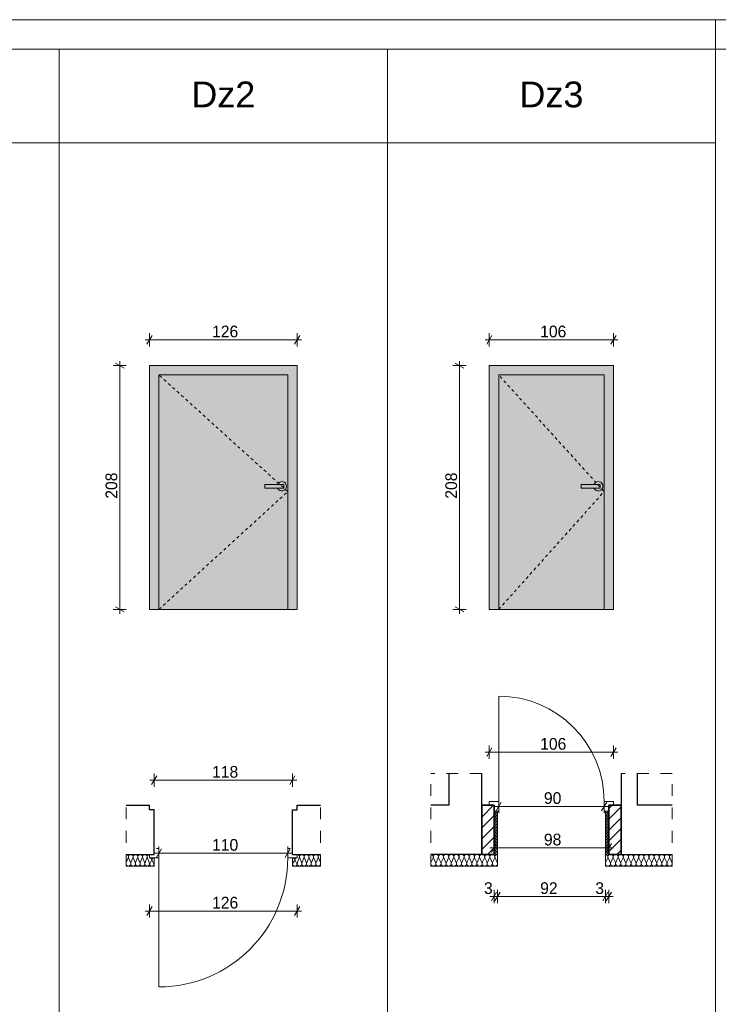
# Model space of a CAD drawing. Extents: x -35111 to 36054, y 5521 to 20371.
# Tile 5 of 6: x 21116 to 27078, y 11972 to 20371. Entities that reach past the tile are written whole.
import ezdxf

# ---------------------------------------------------------------- set-up
doc = ezdxf.new("R2010")
doc.units = 0
doc.header["$MEASUREMENT"] = 0
doc.linetypes.add('Hidden Line', pattern=[50, 25, -25])
doc.linetypes.add('Przerywana', pattern=[200, 100, -100])
for name, color, linetype, lineweight in [('Arch drzwi_Nr_Pióra__10', 134, 'Continuous', 18), ('Arch drzwi_Nr_Pióra__21', 7, 'Continuous', 13), ('Arch drzwi_Nr_Pióra__5', 7, 'Continuous', 13), ('Arch opisy okien_Nr_Pióra__1', 7, 'Continuous', 25), ('Arch opisy_Nr_Pióra__21', 7, 'Continuous', 13), ('ARCH TABELA_Nr_Pióra__21', 7, 'Continuous', 13), ('Arch wymiary_Nr_Pióra__5', 7, 'Continuous', 13), ('Arch zmurowania_Nr_Pióra__21', 7, 'Continuous', 13), ('Arch zmurowania_Nr_Pióra__27', 7, 'Continuous', 35), ('INWENT.ŚCIANY_Nr_Pióra__1', 7, 'Continuous', 25), ('INWENT.ŚCIANY_Nr_Pióra__21', 7, 'Continuous', 13)]:
    doc.layers.add(name, color=color, linetype=linetype, lineweight=lineweight)
for name, color, linetype in [('Arch ocieplenie', 7, 'Continuous'), ('Arch wymiary', 7, 'Continuous'), ('Arch zmurowania', 7, 'Continuous')]:
    doc.layers.add(name, color=color, linetype=linetype)
for name, color, linetype, lineweight, true_color in [('Arch ocieplenie_Nr_Pióra__9', 7, 'Continuous', 13, 0x3dad99), ('Arch wykończenie_Nr_Pióra__3', 7, 'Continuous', 18, 0xff6600), ('arch wypelnienia_Nr_Pióra__2', 7, 'Continuous', 13, 0x7f7f7f)]:
    doc.layers.add(name, color=color, linetype=linetype, lineweight=lineweight, true_color=true_color)
doc.styles.add('GENERATED_STYLE_1', font='txt')
doc.styles.add('GENERATED_STYLE_2', font='arial.ttf')
doc.dimstyles.new('GENERATED_STYLE__1', dxfattribs={"dimtxt": 100, "dimasz": 57, "dimexe": 0.18, "dimexo": 0, "dimgap": 0.09, "dimtad": 1, "dimtih": 1, "dimtoh": 1, "dimdec": 0, "dimlfac": 0.1, "dimzin": 0, "dimdsep": 46, "dimtxsty": 'GENERATED_STYLE_1', "dimblk": 'ARROWHEAD_2', "dimblk1": 'ARROWHEAD_2', "dimblk2": 'ARROWHEAD_2', "dimcen": 0.09, "dimclrd": 7, "dimclre": 7, "dimclrt": 7, "dimadec": 0, "dimazin": 0, "dimtfac": 1, "dimtdec": 4, "dimtmove": 0, "dimatfit": 3, "dimfxl": 0, "dimtolj": 1, "dimtzin": 0, "dimarcsym": 0})
doc.dimstyles.new('GENERATED_STYLE__2', dxfattribs={"dimtxt": 100, "dimasz": 57, "dimexe": 0.18, "dimexo": 0, "dimgap": 0.09, "dimtad": 1, "dimdec": 0, "dimlfac": 0.1, "dimzin": 0, "dimdsep": 46, "dimtxsty": 'GENERATED_STYLE_1', "dimblk": 'ARROWHEAD_2', "dimblk1": 'ARROWHEAD_2', "dimblk2": 'ARROWHEAD_2', "dimcen": 0.09, "dimclrd": 7, "dimclre": 7, "dimclrt": 7, "dimadec": 0, "dimazin": 0, "dimtfac": 1, "dimtdec": 4, "dimtmove": 0, "dimatfit": 3, "dimfxl": 0, "dimtolj": 1, "dimtzin": 0, "dimarcsym": 0})
pattern_1 = [(45, (0, 0), (-45.96194, 45.96194), [])]

# ---------------------------------------------------------------- blocks, each defined once
blk = doc.blocks.new('Izolacja cieplna 14_4', base_point=(26114.1, 13250.6))
at = {"layer": 'Arch ocieplenie_Nr_Pióra__9', "linetype": 'Continuous'}
for p, q in [((26115.9, 13180.4), (26134.2, 13220.8)), ((26137.9, 13220.8), (26156.1, 13180.4)), ((26159.8, 13180.4), (26178, 13220.8)), ((26181.7, 13220.8), (26199.9, 13180.4)), ((26203.6, 13180.4), (26221.9, 13220.8)), ((26225.6, 13220.8), (26243.8, 13180.4)), ((26247.5, 13180.4), (26265.7, 13220.8)), ((26269.4, 13220.8), (26287.6, 13180.4)), ((26291.3, 13180.4), (26309.6, 13220.8)), ((26313.2, 13220.8), (26331.5, 13180.4)), ((26335.2, 13180.4), (26353.4, 13220.8)), ((26357.1, 13220.8), (26375.3, 13180.4)), ((26379, 13180.4), (26397.3, 13220.8)), ((26400.9, 13220.8), (26419.2, 13180.4)), ((26422.9, 13180.4), (26441.1, 13220.8)), ((26444.8, 13220.8), (26463, 13180.4)), ((26466.7, 13180.4), (26484.9, 13220.8)), ((26488.6, 13220.8), (26506.9, 13180.4)), ((26510.6, 13180.4), (26528.8, 13220.8)), ((26532.5, 13220.8), (26550.7, 13180.4)), ((26554.4, 13180.4), (26572.6, 13220.8)), ((26576.3, 13220.8), (26594.6, 13180.4)), ((26598.2, 13180.4), (26616.5, 13220.8)), ((26620.2, 13220.8), (26638.4, 13180.4)), ((26642.1, 13180.4), (26660.3, 13220.8)), ((26664, 13220.8), (26682.3, 13180.4))]:
    blk.add_line(p, q, dxfattribs=at)
for centre, start_param, end_param in [((26114.1, 13229.4), 5.870392, 7.853982), ((26157.9, 13229.4), 5.870392, 9.837571), ((26201.8, 13229.4), 5.870392, 9.837571), ((26245.6, 13229.4), 5.870392, 9.837571), ((26289.5, 13229.4), 5.870392, 9.837571), ((26333.3, 13229.4), 5.870392, 9.837571), ((26377.2, 13229.4), 5.870392, 9.837571), ((26421, 13229.4), 5.870392, 9.837571), ((26464.9, 13229.4), 5.870392, 9.837571), ((26508.7, 13229.4), 5.870392, 9.837571), ((26552.6, 13229.4), 5.870392, 9.837571), ((26596.4, 13229.4), 5.870392, 9.837571), ((26640.2, 13229.4), 5.870392, 9.837571), ((26684.1, 13229.4), 1.570796, 3.554385), ((26136, 13171.9), 2.728799, 6.695979), ((26179.9, 13171.9), 2.728799, 6.695979), ((26223.7, 13171.9), 2.728799, 6.695979), ((26267.6, 13171.9), 2.728799, 6.695979), ((26311.4, 13171.9), 2.728799, 6.695979), ((26355.2, 13171.9), 2.728799, 6.695979), ((26399.1, 13171.9), 2.728799, 6.695979), ((26442.9, 13171.9), 2.728799, 6.695979), ((26486.8, 13171.9), 2.728799, 6.695979), ((26530.6, 13171.9), 2.728799, 6.695979), ((26574.5, 13171.9), 2.728799, 6.695979), ((26618.3, 13171.9), 2.728799, 6.695979), ((26662.2, 13171.9), 2.728799, 6.695979)]:
    blk.add_ellipse(centre, major_axis=(21.9, 0), ratio=0.970111, start_param=start_param, end_param=end_param, dxfattribs=at)
blk = doc.blocks.new('Izolacja cieplna 14_5', base_point=(26144.1, 13620.6))
at = {"layer": 'Arch ocieplenie_Nr_Pióra__9', "linetype": 'Continuous'}
for p, q in [((26123, 13620.1), (26135.2, 13614.8)), ((26135.2, 13613.7), (26123, 13608.4)), ((26123, 13607.3), (26135.2, 13602)), ((26135.2, 13601), (26123, 13595.6)), ((26123, 13594.6), (26135.2, 13589.3)), ((26135.2, 13588.2), (26123, 13582.9)), ((26123, 13581.8), (26135.2, 13576.5)), ((26135.2, 13575.4), (26123, 13570.1)), ((26123, 13569.1), (26135.2, 13563.7)), ((26135.2, 13562.7), (26123, 13557.4)), ((26123, 13556.3), (26135.2, 13551)), ((26135.2, 13549.9), (26123, 13544.6)), ((26123, 13543.5), (26135.2, 13538.2)), ((26135.2, 13537.2), (26123, 13531.9)), ((26123, 13530.8), (26135.2, 13525.5)), ((26135.2, 13524.4), (26123, 13519.1)), ((26123, 13518), (26135.2, 13512.7)), ((26135.2, 13511.6), (26123, 13506.3)), ((26123, 13505.3), (26135.2, 13500)), ((26135.2, 13498.9), (26123, 13493.6)), ((26123, 13492.5), (26135.2, 13487.2)), ((26135.2, 13486.1), (26123, 13480.8)), ((26123, 13479.7), (26135.2, 13474.4)), ((26135.2, 13473.4), (26123, 13468.1)), ((26123, 13467), (26135.2, 13461.7)), ((26135.2, 13460.6), (26123, 13455.3)), ((26123, 13454.2), (26135.2, 13448.9)), ((26135.2, 13447.8), (26123, 13442.5)), ((26123, 13441.5), (26135.2, 13436.2)), ((26135.2, 13435.1), (26123, 13429.8)), ((26123, 13428.7), (26135.2, 13423.4)), ((26135.2, 13422.3), (26123, 13417)), ((26123, 13416), (26135.2, 13410.6)), ((26135.2, 13409.6), (26123, 13404.3)), ((26123, 13403.2), (26135.2, 13397.9)), ((26135.2, 13396.8), (26123, 13391.5)), ((26123, 13390.4), (26135.2, 13385.1)), ((26135.2, 13384.1), (26123, 13378.7)), ((26123, 13377.7), (26135.2, 13372.4)), ((26135.2, 13371.3), (26123, 13366)), ((26123, 13364.9), (26135.2, 13359.6)), ((26135.2, 13358.5), (26123, 13353.2)), ((26123, 13352.2), (26135.2, 13346.9)), ((26135.2, 13345.8), (26123, 13340.5)), ((26123, 13339.4), (26135.2, 13334.1)), ((26135.2, 13333), (26123, 13327.7)), ((26123, 13326.6), (26135.2, 13321.3)), ((26135.2, 13320.3), (26123, 13315)), ((26123, 13313.9), (26135.2, 13308.6)), ((26135.2, 13307.5), (26123, 13302.2)), ((26123, 13301.1), (26135.2, 13295.8)), ((26135.2, 13294.7), (26123, 13289.4)), ((26123, 13288.4), (26135.2, 13283.1)), ((26135.2, 13282), (26123, 13276.7)), ((26123, 13275.6), (26135.2, 13270.3)), ((26135.2, 13269.2), (26123, 13263.9)), ((26123, 13262.8), (26135.2, 13257.5)), ((26135.2, 13256.5), (26123, 13251.2))]:
    blk.add_line(p, q, dxfattribs=at)
for centre, start_param, end_param in [((26120.5, 13614.2), 1.158003, 5.125183), ((26120.5, 13601.5), 1.158003, 5.125183), ((26137.7, 13620.6), 4.299596, 6.283185), ((26137.7, 13607.9), 4.299595, 8.266774), ((26120.5, 13588.7), 1.158003, 5.125183), ((26120.5, 13576), 1.158003, 5.125183), ((26120.5, 13563.2), 1.158003, 5.125183), ((26120.5, 13550.5), 1.158003, 5.125183), ((26120.5, 13537.7), 1.158003, 5.125183), ((26120.5, 13524.9), 1.158003, 5.125183), ((26137.7, 13595.1), 4.299595, 8.266774), ((26137.7, 13582.4), 4.299595, 8.266774), ((26137.7, 13569.6), 4.299595, 8.266774), ((26137.7, 13556.8), 4.299595, 8.266774), ((26137.7, 13544.1), 4.299595, 8.266774), ((26137.7, 13531.3), 4.299595, 8.266774), ((26137.7, 13518.6), 4.299595, 8.266774), ((26120.5, 13512.2), 1.158003, 5.125183), ((26120.5, 13499.4), 1.158003, 5.125183), ((26120.5, 13486.7), 1.158003, 5.125183), ((26120.5, 13473.9), 1.158003, 5.125183), ((26120.5, 13461.1), 1.158003, 5.125183), ((26120.5, 13448.4), 1.158003, 5.125183), ((26120.5, 13435.6), 1.158003, 5.125183), ((26137.7, 13505.8), 4.299595, 8.266774), ((26137.7, 13493), 4.299595, 8.266774), ((26137.7, 13480.3), 4.299595, 8.266774), ((26137.7, 13467.5), 4.299595, 8.266774), ((26137.7, 13454.8), 4.299595, 8.266774), ((26137.7, 13442), 4.299595, 8.266774), ((26120.5, 13422.9), 1.158003, 5.125183), ((26120.5, 13410.1), 1.158003, 5.125183), ((26120.5, 13397.4), 1.158003, 5.125183), ((26120.5, 13384.6), 1.158003, 5.125183), ((26120.5, 13371.8), 1.158003, 5.125183), ((26120.5, 13359.1), 1.158003, 5.125183), ((26137.7, 13429.2), 4.299595, 8.266774), ((26137.7, 13416.5), 4.299595, 8.266774), ((26137.7, 13403.7), 4.299595, 8.266774), ((26137.7, 13391), 4.299595, 8.266774), ((26137.7, 13378.2), 4.299595, 8.266774), ((26137.7, 13365.5), 4.299595, 8.266774), ((26137.7, 13352.7), 4.299595, 8.266774), ((26120.5, 13346.3), 1.158003, 5.125183), ((26120.5, 13333.6), 1.158003, 5.125183), ((26120.5, 13320.8), 1.158003, 5.125183), ((26120.5, 13308), 1.158003, 5.125183), ((26120.5, 13295.3), 1.158003, 5.125183), ((26120.5, 13282.5), 1.158003, 5.125183), ((26120.5, 13269.8), 1.158003, 5.125183), ((26137.7, 13339.9), 4.299595, 8.266774), ((26137.7, 13327.2), 4.299595, 8.266774), ((26137.7, 13314.4), 4.299595, 8.266774), ((26137.7, 13301.7), 4.299595, 8.266774), ((26137.7, 13288.9), 4.299595, 8.266774), ((26137.7, 13276.1), 4.299595, 8.266774), ((26137.7, 13263.4), 4.299595, 8.266774), ((26120.5, 13257), 1.158003, 5.125183), ((26137.7, 13250.6), 6.283185, 8.266774)]:
    blk.add_ellipse(centre, major_axis=(6.38, 0), ratio=0.999862, start_param=start_param, end_param=end_param, dxfattribs=at)
blk = doc.blocks.new('Izolacja cieplna 14_6', base_point=(25194.1, 13250.6))
at = {"layer": 'Arch ocieplenie_Nr_Pióra__9', "linetype": 'Continuous'}
for p, q in [((24644.2, 13220.8), (24625.9, 13180.4)), ((24666.1, 13180.4), (24647.9, 13220.8)), ((24688, 13220.8), (24669.8, 13180.4)), ((24709.9, 13180.4), (24691.7, 13220.8)), ((24731.9, 13220.8), (24713.6, 13180.4)), ((24753.8, 13180.4), (24735.6, 13220.8)), ((24775.7, 13220.8), (24757.5, 13180.4)), ((24797.6, 13180.4), (24779.4, 13220.8)), ((24819.6, 13220.8), (24801.3, 13180.4)), ((24841.5, 13180.4), (24823.2, 13220.8)), ((24863.4, 13220.8), (24845.2, 13180.4)), ((24885.3, 13180.4), (24867.1, 13220.8)), ((24907.3, 13220.8), (24889, 13180.4)), ((24929.2, 13180.4), (24910.9, 13220.8)), ((24951.1, 13220.8), (24932.9, 13180.4)), ((24973, 13180.4), (24954.8, 13220.8)), ((24994.9, 13220.8), (24976.7, 13180.4)), ((25016.9, 13180.4), (24998.6, 13220.8)), ((25038.8, 13220.8), (25020.6, 13180.4)), ((25060.7, 13180.4), (25042.5, 13220.8)), ((25082.6, 13220.8), (25064.4, 13180.4)), ((25104.6, 13180.4), (25086.3, 13220.8)), ((25126.5, 13220.8), (25108.2, 13180.4)), ((25148.4, 13180.4), (25130.2, 13220.8)), ((25170.3, 13220.8), (25152.1, 13180.4)), ((25192.3, 13180.4), (25174, 13220.8))]:
    blk.add_line(p, q, dxfattribs=at)
for centre, start_param, end_param in [((24624.1, 13229.4), 2.7288, 4.712389), ((24667.9, 13229.4), 2.7288, 6.695979), ((24711.8, 13229.4), 2.7288, 6.695979), ((24755.6, 13229.4), 2.7288, 6.695979), ((24799.5, 13229.4), 2.7288, 6.695979), ((24843.3, 13229.4), 2.7288, 6.695979), ((24887.2, 13229.4), 2.7288, 6.695979), ((24931, 13229.4), 2.7288, 6.695979), ((24974.9, 13229.4), 2.7288, 6.695979), ((25018.7, 13229.4), 2.7288, 6.695979), ((25062.6, 13229.4), 2.7288, 6.695979), ((25106.4, 13229.4), 2.7288, 6.695979), ((25150.3, 13229.4), 2.7288, 6.695979), ((25194.1, 13229.4), 4.712389, 6.695979), ((24646, 13171.9), 5.870392, 9.837571), ((24689.9, 13171.9), 5.870392, 9.837571), ((24733.7, 13171.9), 5.870392, 9.837571), ((24777.6, 13171.9), 5.870392, 9.837571), ((24821.4, 13171.9), 5.870392, 9.837571), ((24865.2, 13171.9), 5.870392, 9.837571), ((24909.1, 13171.9), 5.870392, 9.837571), ((24952.9, 13171.9), 5.870392, 9.837571), ((24996.8, 13171.9), 5.870392, 9.837571), ((25040.6, 13171.9), 5.870392, 9.837571), ((25084.5, 13171.9), 5.870392, 9.837571), ((25128.3, 13171.9), 5.870392, 9.837571), ((25172.2, 13171.9), 5.870392, 9.837571)]:
    blk.add_ellipse(centre, major_axis=(-21.9, 0), ratio=0.970111, start_param=start_param, end_param=end_param, dxfattribs=at)
blk = doc.blocks.new('Izolacja cieplna 14_7', base_point=(25164.1, 13620.6))
at = {"layer": 'Arch ocieplenie_Nr_Pióra__9', "linetype": 'Continuous'}
for p, q in [((25185.2, 13620.1), (25173, 13614.8)), ((25173, 13613.7), (25185.2, 13608.4)), ((25185.2, 13607.3), (25173, 13602)), ((25173, 13601), (25185.2, 13595.6)), ((25185.2, 13594.6), (25173, 13589.3)), ((25173, 13588.2), (25185.2, 13582.9)), ((25185.2, 13581.8), (25173, 13576.5)), ((25173, 13575.4), (25185.2, 13570.1)), ((25185.2, 13569.1), (25173, 13563.7)), ((25173, 13562.7), (25185.2, 13557.4)), ((25185.2, 13556.3), (25173, 13551)), ((25173, 13549.9), (25185.2, 13544.6)), ((25185.2, 13543.5), (25173, 13538.2)), ((25173, 13537.2), (25185.2, 13531.9)), ((25185.2, 13530.8), (25173, 13525.5)), ((25173, 13524.4), (25185.2, 13519.1)), ((25185.2, 13518), (25173, 13512.7)), ((25173, 13511.6), (25185.2, 13506.3)), ((25185.2, 13505.3), (25173, 13500)), ((25173, 13498.9), (25185.2, 13493.6)), ((25185.2, 13492.5), (25173, 13487.2)), ((25173, 13486.1), (25185.2, 13480.8)), ((25185.2, 13479.7), (25173, 13474.4)), ((25173, 13473.4), (25185.2, 13468.1)), ((25185.2, 13467), (25173, 13461.7)), ((25173, 13460.6), (25185.2, 13455.3)), ((25185.2, 13454.2), (25173, 13448.9)), ((25173, 13447.8), (25185.2, 13442.5)), ((25185.2, 13441.5), (25173, 13436.2)), ((25173, 13435.1), (25185.2, 13429.8)), ((25185.2, 13428.7), (25173, 13423.4)), ((25173, 13422.3), (25185.2, 13417)), ((25185.2, 13416), (25173, 13410.6)), ((25173, 13409.6), (25185.2, 13404.3)), ((25185.2, 13403.2), (25173, 13397.9)), ((25173, 13396.8), (25185.2, 13391.5)), ((25185.2, 13390.4), (25173, 13385.1)), ((25173, 13384.1), (25185.2, 13378.7)), ((25185.2, 13377.7), (25173, 13372.4)), ((25173, 13371.3), (25185.2, 13366)), ((25185.2, 13364.9), (25173, 13359.6)), ((25173, 13358.5), (25185.2, 13353.2)), ((25185.2, 13352.2), (25173, 13346.9)), ((25173, 13345.8), (25185.2, 13340.5)), ((25185.2, 13339.4), (25173, 13334.1)), ((25173, 13333), (25185.2, 13327.7)), ((25185.2, 13326.6), (25173, 13321.3)), ((25173, 13320.3), (25185.2, 13315)), ((25185.2, 13313.9), (25173, 13308.6)), ((25173, 13307.5), (25185.2, 13302.2)), ((25185.2, 13301.1), (25173, 13295.8)), ((25173, 13294.7), (25185.2, 13289.4)), ((25185.2, 13288.4), (25173, 13283.1)), ((25173, 13282), (25185.2, 13276.7)), ((25185.2, 13275.6), (25173, 13270.3)), ((25173, 13269.2), (25185.2, 13263.9)), ((25185.2, 13262.8), (25173, 13257.5)), ((25173, 13256.5), (25185.2, 13251.2))]:
    blk.add_line(p, q, dxfattribs=at)
for centre, start_param, end_param in [((25170.5, 13607.9), 1.158004, 5.125183), ((25170.5, 13620.6), 3.141593, 5.125182), ((25187.7, 13614.2), 4.299595, 8.266775), ((25187.7, 13601.5), 4.299595, 8.266775), ((25170.5, 13595.1), 1.158004, 5.125183), ((25170.5, 13582.4), 1.158004, 5.125183), ((25170.5, 13569.6), 1.158004, 5.125183), ((25170.5, 13556.8), 1.158004, 5.125183), ((25170.5, 13544.1), 1.158004, 5.125183), ((25170.5, 13531.3), 1.158004, 5.125183), ((25170.5, 13518.6), 1.158004, 5.125183), ((25187.7, 13588.7), 4.299595, 8.266775), ((25187.7, 13576), 4.299595, 8.266775), ((25187.7, 13563.2), 4.299595, 8.266775), ((25187.7, 13550.5), 4.299595, 8.266775), ((25187.7, 13537.7), 4.299595, 8.266775), ((25187.7, 13524.9), 4.299595, 8.266775), ((25170.5, 13505.8), 1.158004, 5.125183), ((25170.5, 13493), 1.158004, 5.125183), ((25170.5, 13480.3), 1.158004, 5.125183), ((25170.5, 13467.5), 1.158004, 5.125183), ((25170.5, 13454.8), 1.158004, 5.125183), ((25170.5, 13442), 1.158004, 5.125183), ((25187.7, 13512.2), 4.299595, 8.266775), ((25187.7, 13499.4), 4.299595, 8.266775), ((25187.7, 13486.7), 4.299595, 8.266775), ((25187.7, 13473.9), 4.299595, 8.266775), ((25187.7, 13461.1), 4.299595, 8.266775), ((25187.7, 13448.4), 4.299595, 8.266775), ((25187.7, 13435.6), 4.299595, 8.266775), ((25170.5, 13429.2), 1.158004, 5.125183), ((25170.5, 13416.5), 1.158004, 5.125183), ((25170.5, 13403.7), 1.158004, 5.125183), ((25170.5, 13391), 1.158004, 5.125183), ((25170.5, 13378.2), 1.158004, 5.125183), ((25170.5, 13365.5), 1.158004, 5.125183), ((25170.5, 13352.7), 1.158004, 5.125183), ((25187.7, 13422.9), 4.299595, 8.266775), ((25187.7, 13410.1), 4.299595, 8.266775), ((25187.7, 13397.4), 4.299595, 8.266775), ((25187.7, 13384.6), 4.299595, 8.266775), ((25187.7, 13371.8), 4.299595, 8.266775), ((25187.7, 13359.1), 4.299595, 8.266775), ((25170.5, 13339.9), 1.158004, 5.125183), ((25170.5, 13327.2), 1.158004, 5.125183), ((25170.5, 13314.4), 1.158004, 5.125183), ((25170.5, 13301.7), 1.158004, 5.125183), ((25170.5, 13288.9), 1.158004, 5.125183), ((25170.5, 13276.1), 1.158004, 5.125183), ((25170.5, 13263.4), 1.158004, 5.125183), ((25187.7, 13346.3), 4.299595, 8.266775), ((25187.7, 13333.6), 4.299595, 8.266775), ((25187.7, 13320.8), 4.299595, 8.266775), ((25187.7, 13308), 4.299595, 8.266775), ((25187.7, 13295.3), 4.299595, 8.266775), ((25187.7, 13282.5), 4.299595, 8.266775), ((25187.7, 13269.8), 4.299595, 8.266775), ((25170.5, 13250.6), 1.158004, 3.141593), ((25187.7, 13257), 4.299595, 8.266775)]:
    blk.add_ellipse(centre, major_axis=(6.38, 0), ratio=0.999862, start_param=start_param, end_param=end_param, dxfattribs=at)
blk = doc.blocks.new('Izolacja cieplna 14_8', base_point=(23684.1, 13250.6))
at = {"layer": 'Arch ocieplenie_Nr_Pióra__9', "linetype": 'Continuous'}
for p, q in [((23502.4, 13220.8), (23485.8, 13180.4)), ((23522.4, 13180.4), (23505.8, 13220.8)), ((23542.4, 13220.8), (23525.8, 13180.4)), ((23562.4, 13180.4), (23545.8, 13220.8)), ((23582.4, 13220.8), (23565.8, 13180.4)), ((23602.4, 13180.4), (23585.8, 13220.8)), ((23622.4, 13220.8), (23605.8, 13180.4)), ((23642.4, 13180.4), (23625.8, 13220.8)), ((23662.4, 13220.8), (23645.8, 13180.4)), ((23682.4, 13180.4), (23665.8, 13220.8))]:
    blk.add_line(p, q, dxfattribs=at)
for centre, start_param, end_param in [((23484.1, 13229.4), 1.158004, 3.141593), ((23524.1, 13229.4), 1.158004, 5.125183), ((23564.1, 13229.4), 1.158004, 5.125183), ((23604.1, 13229.4), 1.158004, 5.125183), ((23644.1, 13229.4), 1.158004, 5.125183), ((23684.1, 13229.4), 3.141593, 5.125182), ((23504.1, 13171.9), 4.299595, 8.266775), ((23544.1, 13171.9), 4.299595, 8.266775), ((23584.1, 13171.9), 4.299595, 8.266775), ((23624.1, 13171.9), 4.299595, 8.266775), ((23664.1, 13171.9), 4.299595, 8.266775)]:
    blk.add_ellipse(centre, major_axis=(0, -21.3), ratio=0.940389, start_param=start_param, end_param=end_param, dxfattribs=at)
blk = doc.blocks.new('Izolacja cieplna 14_9', base_point=(23484.1, 13220.6))
at = {"layer": 'Arch ocieplenie_Nr_Pióra__9', "linetype": 'Continuous'}
for p, q in [((23462.4, 13199.8), (23445.8, 13171.5)), ((23482.4, 13171.5), (23465.8, 13199.8))]:
    blk.add_line(p, q, dxfattribs=at)
for centre, start_param, end_param in [((23444.1, 13205.7), 2.7288, 4.712389), ((23484.1, 13205.7), 4.712389, 6.695979), ((23464.1, 13165.5), 5.870392, 9.837571)]:
    blk.add_ellipse(centre, major_axis=(-20, 0), ratio=0.744374, start_param=start_param, end_param=end_param, dxfattribs=at)
blk = doc.blocks.new('Izolacja cieplna 14_10', base_point=(22024.1, 13250.6))
at = {"layer": 'Arch ocieplenie_Nr_Pióra__9', "linetype": 'Continuous'}
for p, q in [((22025.8, 13180.4), (22042.4, 13220.8)), ((22045.8, 13220.8), (22062.4, 13180.4)), ((22065.8, 13180.4), (22082.4, 13220.8)), ((22085.8, 13220.8), (22102.4, 13180.4)), ((22105.8, 13180.4), (22122.4, 13220.8)), ((22125.8, 13220.8), (22142.4, 13180.4)), ((22145.8, 13180.4), (22162.4, 13220.8)), ((22165.8, 13220.8), (22182.4, 13180.4)), ((22185.8, 13180.4), (22202.4, 13220.8)), ((22205.8, 13220.8), (22222.4, 13180.4))]:
    blk.add_line(p, q, dxfattribs=at)
for centre, start_param, end_param in [((22024.1, 13229.4), 4.299596, 6.283185), ((22064.1, 13229.4), 4.299595, 8.266774), ((22104.1, 13229.4), 4.299595, 8.266774), ((22144.1, 13229.4), 4.299595, 8.266774), ((22184.1, 13229.4), 4.299595, 8.266774), ((22224.1, 13229.4), 0, 1.983589), ((22044.1, 13171.9), 1.158003, 5.125183), ((22084.1, 13171.9), 1.158003, 5.125183), ((22124.1, 13171.9), 1.158003, 5.125183), ((22164.1, 13171.9), 1.158003, 5.125183), ((22204.1, 13171.9), 1.158003, 5.125183)]:
    blk.add_ellipse(centre, major_axis=(0, 21.3), ratio=0.940389, start_param=start_param, end_param=end_param, dxfattribs=at)
blk = doc.blocks.new('Izolacja cieplna 14_11', base_point=(22224.1, 13220.6))
at = {"layer": 'Arch ocieplenie_Nr_Pióra__9', "linetype": 'Continuous'}
for p, q in [((22225.8, 13171.5), (22242.4, 13199.8)), ((22245.8, 13199.8), (22262.4, 13171.5))]:
    blk.add_line(p, q, dxfattribs=at)
for centre, start_param, end_param in [((22224.1, 13205.7), 5.870392, 7.853982), ((22264.1, 13205.7), 1.570796, 3.554385), ((22244.1, 13165.5), 2.728799, 6.695979)]:
    blk.add_ellipse(centre, major_axis=(20, 0), ratio=0.744374, start_param=start_param, end_param=end_param, dxfattribs=at)
blk = doc.blocks.new('Ściana_3', base_point=(25059.1, 13670.6))
at = {"layer": 'Arch zmurowania_Nr_Pióra__21', "linetype": 'Continuous'}
h = blk.add_hatch(dxfattribs=at)
h.set_pattern_fill('Common_Brick', color=256, style=0, pattern_type=2)
h.set_pattern_definition(pattern_1)
h.paths.add_polyline_path([(25059.1, 13250.6), (25164.1, 13250.6), (25164.1, 13670.6), (25059.1, 13670.6)], flags=0)
at = {"layer": 'Arch zmurowania_Nr_Pióra__27', "linetype": 'Continuous'}
for p, q in [((25164.1, 13670.6), (25059.1, 13670.6)), ((25059.1, 13670.6), (25059.1, 13250.6)), ((25164.1, 13250.6), (25164.1, 13670.6)), ((25059.1, 13250.6), (25164.1, 13250.6))]:
    blk.add_line(p, q, dxfattribs=at)
blk = doc.blocks.new('Ściana_4', base_point=(26144.1, 13670.6))
at = {"layer": 'Arch zmurowania_Nr_Pióra__21', "linetype": 'Continuous'}
h = blk.add_hatch(dxfattribs=at)
h.set_pattern_fill('Common_Brick', color=256, style=0, pattern_type=2)
h.set_pattern_definition(pattern_1)
h.paths.add_polyline_path([(26144.1, 13250.6), (26249.1, 13250.6), (26249.1, 13670.6), (26144.1, 13670.6)], flags=0)
at = {"layer": 'Arch zmurowania_Nr_Pióra__27', "linetype": 'Continuous'}
for p, q in [((26249.1, 13670.6), (26144.1, 13670.6)), ((26144.1, 13670.6), (26144.1, 13250.6)), ((26249.1, 13250.6), (26249.1, 13670.6)), ((26144.1, 13250.6), (26249.1, 13250.6))]:
    blk.add_line(p, q, dxfattribs=at)
blk = doc.blocks.new('*D42')
at = {"layer": 'Arch wymiary_Nr_Pióra__5', "linetype": 'Continuous'}
for p, q in [((22187.4, 12767.8), (22224.1, 12767.8)), ((22245.7, 12805.3), (22202.4, 12730.3)), ((22224.1, 12711.6), (22224.1, 12824.1)), ((22224.1, 12767.8), (23484.1, 12767.8)), ((23462.4, 12730.3), (23505.7, 12805.3)), ((23484.1, 12711.6), (23484.1, 12824.1)), ((23484.1, 12767.8), (23520.8, 12767.8))]:
    blk.add_line(p, q, dxfattribs=at)
at = {"layer": 'Arch wymiary_Nr_Pióra__5', "insert": (22758.1, 12787.8), "char_height": 100, "attachment_point": 7, "style": 'GENERATED_STYLE_1'}
blk.add_mtext('{126}', dxfattribs=at)
blk = doc.blocks.new('ARROWHEAD_2')
at = {"color": 0, "linetype": 'Continuous', "lineweight": 0}
for p, q in [((0, 0), (-1, 0)), ((-0.38, -0.66), (0.38, 0.66))]:
    blk.add_line(p, q, dxfattribs=at)
blk = doc.blocks.new('*D43')
at = {"layer": 'Arch wymiary_Nr_Pióra__5', "linetype": 'Continuous'}
for p, q in [((22227.4, 13883.6), (22264.1, 13883.6)), ((22285.7, 13921.1), (22242.4, 13846.1)), ((22264.1, 13827.3), (22264.1, 13939.8)), ((22264.1, 13883.6), (23444.1, 13883.6)), ((23422.4, 13846.1), (23465.7, 13921.1)), ((23444.1, 13827.3), (23444.1, 13939.8)), ((23444.1, 13883.6), (23480.8, 13883.6))]:
    blk.add_line(p, q, dxfattribs=at)
at = {"layer": 'Arch wymiary_Nr_Pióra__5', "insert": (22758.1, 13903.6), "char_height": 100, "attachment_point": 7, "style": 'GENERATED_STYLE_1'}
blk.add_mtext('{118}', dxfattribs=at)
blk = doc.blocks.new('*D44')
at = {"layer": 'Arch wymiary_Nr_Pióra__5', "linetype": 'Continuous'}
for p, q in [((22325.7, 13298.1), (22282.4, 13223.1)), ((22304.1, 13204.4), (22304.1, 13316.9)), ((23382.4, 13223.1), (23425.7, 13298.1)), ((23404.1, 13204.4), (23404.1, 13316.9)), ((22267.4, 13260.6), (22304.1, 13260.6)), ((22304.1, 13260.6), (23404.1, 13260.6)), ((23404.1, 13260.6), (23440.8, 13260.6))]:
    blk.add_line(p, q, dxfattribs=at)
at = {"layer": 'Arch wymiary_Nr_Pióra__5', "insert": (22758.1, 13280.6), "char_height": 100, "attachment_point": 7, "style": 'GENERATED_STYLE_1'}
blk.add_mtext('{110}', dxfattribs=at)
blk = doc.blocks.new('*D45')
at = {"layer": 'Arch wymiary_Nr_Pióra__5', "linetype": 'Continuous'}
for p, q in [((22026.2, 17420.7), (21913.7, 17420.7)), ((22007.5, 17399), (21932.5, 17442.3)), ((21970, 17420.7), (21970, 17457.4)), ((21970, 15340.7), (21970, 17420.7)), ((22026.2, 15340.7), (21913.7, 15340.7)), ((21932.5, 15362.3), (22007.5, 15319)), ((21970, 15304), (21970, 15340.7))]:
    blk.add_line(p, q, dxfattribs=at)
at = {"layer": 'Arch wymiary_Nr_Pióra__5', "insert": (21950, 16284.7), "char_height": 100, "attachment_point": 7, "rotation": 90, "style": 'GENERATED_STYLE_1'}
blk.add_mtext('{208}', dxfattribs=at)
blk = doc.blocks.new('*D46')
at = {"layer": 'Arch wymiary_Nr_Pióra__5', "linetype": 'Continuous'}
for p, q in [((22187.4, 17639.7), (22224.1, 17639.7)), ((22245.7, 17677.2), (22202.4, 17602.2)), ((22224.1, 17583.5), (22224.1, 17696)), ((22224.1, 17639.7), (23484.1, 17639.7)), ((23462.4, 17602.2), (23505.7, 17677.2)), ((23484.1, 17583.5), (23484.1, 17696)), ((23484.1, 17639.7), (23520.8, 17639.7))]:
    blk.add_line(p, q, dxfattribs=at)
at = {"layer": 'Arch wymiary_Nr_Pióra__5', "insert": (22758.1, 17659.7), "char_height": 100, "attachment_point": 7, "style": 'GENERATED_STYLE_1'}
blk.add_mtext('{126}', dxfattribs=at)
blk = doc.blocks.new('*D47')
at = {"layer": 'Arch wymiary_Nr_Pióra__5', "linetype": 'Continuous'}
for p, q in [((25087.4, 14122.2), (25124.1, 14122.2)), ((25145.7, 14159.7), (25102.4, 14084.7)), ((25124.1, 14066), (25124.1, 14178.5)), ((25124.1, 14122.2), (26184.1, 14122.2)), ((26162.4, 14084.7), (26205.7, 14159.7)), ((26184.1, 14066), (26184.1, 14178.5)), ((26184.1, 14122.2), (26220.8, 14122.2))]:
    blk.add_line(p, q, dxfattribs=at)
at = {"layer": 'Arch wymiary_Nr_Pióra__5', "insert": (25558.1, 14142.2), "char_height": 100, "attachment_point": 7, "style": 'GENERATED_STYLE_1'}
blk.add_mtext('{106}', dxfattribs=at)
blk = doc.blocks.new('*D48')
at = {"layer": 'Arch wymiary_Nr_Pióra__5', "linetype": 'Continuous'}
for p, q in [((25225.7, 13697.3), (25182.4, 13622.3)), ((25204.1, 13603.6), (25204.1, 13716.1)), ((26082.4, 13622.3), (26125.7, 13697.3)), ((26104.1, 13603.6), (26104.1, 13716.1)), ((25167.4, 13659.8), (25204.1, 13659.8)), ((25204.1, 13659.8), (26104.1, 13659.8)), ((26104.1, 13659.8), (26140.8, 13659.8))]:
    blk.add_line(p, q, dxfattribs=at)
at = {"layer": 'Arch wymiary_Nr_Pióra__5', "insert": (25590.1, 13679.8), "char_height": 100, "attachment_point": 7, "style": 'GENERATED_STYLE_1'}
blk.add_mtext('{90}', dxfattribs=at)
blk = doc.blocks.new('*D49')
at = {"layer": 'Arch wymiary_Nr_Pióra__5', "linetype": 'Continuous'}
for p, q in [((25164.1, 12835.4), (25164.1, 12947.9)), ((25194.1, 12835.4), (25194.1, 12947.9)), ((25127.4, 12891.6), (25164.1, 12891.6)), ((25185.7, 12929.1), (25142.4, 12854.1)), ((25164.1, 12891.6), (25194.1, 12891.6)), ((25215.7, 12929.1), (25172.4, 12854.1))]:
    blk.add_line(p, q, dxfattribs=at)
at = {"layer": 'Arch wymiary_Nr_Pióra__5', "char_height": 100, "attachment_point": 7, "style": 'GENERATED_STYLE_1'}
for s, insert in [('{3}', (25078.4, 12911.6)), ('{92}', (25558.1, 12911.6)), ('{3}', (26028.4, 12911.6))]:
    blk.add_mtext(s, dxfattribs=dict(at, insert=insert))
blk = doc.blocks.new('*D50')
at = {"layer": 'Arch wymiary_Nr_Pióra__5', "linetype": 'Continuous'}
for p, q in [((25194.1, 12835.4), (25194.1, 12947.9)), ((26114.1, 12835.4), (26114.1, 12947.9)), ((25215.7, 12929.1), (25172.4, 12854.1)), ((25194.1, 12891.6), (26114.1, 12891.6)), ((26092.4, 12854.1), (26135.7, 12929.1))]:
    blk.add_line(p, q, dxfattribs=at)
at = {"layer": 'Arch wymiary_Nr_Pióra__5', "char_height": 100, "attachment_point": 7, "style": 'GENERATED_STYLE_1'}
for s, insert in [('{3}', (25078.4, 12911.6)), ('{92}', (25558.1, 12911.6)), ('{3}', (26028.4, 12911.6))]:
    blk.add_mtext(s, dxfattribs=dict(at, insert=insert))
blk = doc.blocks.new('*D51')
at = {"layer": 'Arch wymiary_Nr_Pióra__5', "linetype": 'Continuous'}
for p, q in [((26114.1, 12835.4), (26114.1, 12947.9)), ((26144.1, 12835.4), (26144.1, 12947.9)), ((26092.4, 12854.1), (26135.7, 12929.1)), ((26114.1, 12891.6), (26144.1, 12891.6)), ((26165.7, 12929.1), (26122.4, 12854.1)), ((26144.1, 12891.6), (26180.8, 12891.6))]:
    blk.add_line(p, q, dxfattribs=at)
at = {"layer": 'Arch wymiary_Nr_Pióra__5', "char_height": 100, "attachment_point": 7, "style": 'GENERATED_STYLE_1'}
for s, insert in [('{3}', (25078.4, 12911.6)), ('{92}', (25558.1, 12911.6)), ('{3}', (26028.4, 12911.6))]:
    blk.add_mtext(s, dxfattribs=dict(at, insert=insert))
blk = doc.blocks.new('*D52')
at = {"layer": 'Arch wymiary_Nr_Pióra__5', "linetype": 'Continuous'}
for p, q in [((25164.1, 13249.6), (25164.1, 13362.1)), ((26144.1, 13249.6), (26144.1, 13362.1)), ((25127.4, 13305.8), (25164.1, 13305.8)), ((25185.7, 13343.3), (25142.4, 13268.3)), ((25164.1, 13305.8), (26144.1, 13305.8)), ((26122.4, 13268.3), (26165.7, 13343.3)), ((26144.1, 13305.8), (26180.8, 13305.8))]:
    blk.add_line(p, q, dxfattribs=at)
at = {"layer": 'Arch wymiary_Nr_Pióra__5', "insert": (25590.1, 13325.8), "char_height": 100, "attachment_point": 7, "style": 'GENERATED_STYLE_1'}
blk.add_mtext('{98}', dxfattribs=at)
blk = doc.blocks.new('*D53')
at = {"layer": 'Arch wymiary_Nr_Pióra__5', "linetype": 'Continuous'}
for p, q in [((24926.2, 17420.7), (24813.7, 17420.7)), ((24907.5, 17399), (24832.5, 17442.3)), ((24870, 17420.7), (24870, 17457.4)), ((24870, 15340.7), (24870, 17420.7)), ((24926.2, 15340.7), (24813.7, 15340.7)), ((24832.5, 15362.3), (24907.5, 15319)), ((24870, 15304), (24870, 15340.7))]:
    blk.add_line(p, q, dxfattribs=at)
at = {"layer": 'Arch wymiary_Nr_Pióra__5', "insert": (24850, 16284.7), "char_height": 100, "attachment_point": 7, "rotation": 90, "style": 'GENERATED_STYLE_1'}
blk.add_mtext('{208}', dxfattribs=at)
blk = doc.blocks.new('*D54')
at = {"layer": 'Arch wymiary_Nr_Pióra__5', "linetype": 'Continuous'}
for p, q in [((25087.4, 17639.7), (25124.1, 17639.7)), ((25145.7, 17677.2), (25102.4, 17602.2)), ((25124.1, 17583.5), (25124.1, 17696)), ((25124.1, 17639.7), (26184.1, 17639.7)), ((26162.4, 17602.2), (26205.7, 17677.2)), ((26184.1, 17583.5), (26184.1, 17696)), ((26184.1, 17639.7), (26220.8, 17639.7))]:
    blk.add_line(p, q, dxfattribs=at)
at = {"layer": 'Arch wymiary_Nr_Pióra__5', "insert": (25558.1, 17659.7), "char_height": 100, "attachment_point": 7, "style": 'GENERATED_STYLE_1'}
blk.add_mtext('{106}', dxfattribs=at)

msp = doc.modelspace()

# ---------------------------------------------------------------- hatches: boundary and pattern name
at = {"layer": 'arch wypelnienia_Nr_Pióra__2', "linetype": 'Continuous'}
for points in [[(22224.1, 15340.7), (23484.1, 15340.7), (23484.1, 17420.7), (22224.1, 17420.7)], [(25124.1, 15340.7), (26184.1, 15340.7), (26184.1, 17420.7), (25124.1, 17420.7)]]:
    msp.add_hatch(color=256, dxfattribs=at).paths.add_polyline_path(points, flags=0)

# ---------------------------------------------------------------- linework, layer by layer
at = {"layer": 'Arch drzwi_Nr_Pióra__10', "linetype": 'Continuous'}
for p, q in [((25204.1, 13700.6), (25204.1, 14600.6)), ((25124.1, 13700.6), (25124.1, 13670.6)), ((25124.1, 13700.6), (25204.1, 13700.6)), ((25204.1, 13700.6), (25204.1, 13620.6)), ((26104.1, 13620.6), (26104.1, 13700.6)), ((26104.1, 13700.6), (26184.1, 13700.6)), ((26184.1, 13670.6), (26184.1, 13700.6)), ((25204.1, 13620.6), (25163.5, 13620.6)), ((26144.1, 13620.6), (26104.1, 13620.6)), ((22304.1, 13300.6), (22284.1, 13300.6)), ((22304.1, 13220.6), (22304.1, 13300.6)), ((23424.1, 13300.6), (23404.1, 13300.6)), ((23404.1, 13300.6), (23404.1, 13220.6)), ((22224.1, 13220.6), (22224.1, 13250.6)), ((22224.1, 13220.6), (22304.1, 13220.6)), ((22304.1, 13220.6), (22304.1, 12120.6)), ((23404.1, 13220.6), (23484.1, 13220.6)), ((23484.1, 13250.6), (23484.1, 13220.6))]:
    msp.add_line(p, q, dxfattribs=at)
for centre, radius, start, end in [((25204.1, 13700.6), 900, 0, 90), ((22304.1, 13220.6), 1100, 270, 0)]:
    msp.add_arc(centre, radius, start, end, dxfattribs=at)
at = {"layer": 'Arch drzwi_Nr_Pióra__21', "linetype": 'Continuous'}
for p, q in [((22224.1, 17420.7), (23484.1, 17420.7)), ((22224.1, 17420.7), (22224.1, 15340.7)), ((23484.1, 17420.7), (23484.1, 15340.7)), ((25124.1, 17420.7), (26184.1, 17420.7)), ((25124.1, 17420.7), (25124.1, 15340.7)), ((26184.1, 17420.7), (26184.1, 15340.7)), ((22304.1, 17340.7), (22304.1, 15340.7)), ((22304.1, 17340.7), (23404.1, 17340.7)), ((23404.1, 17340.7), (23404.1, 15340.7)), ((25204.1, 17340.7), (26104.1, 17340.7)), ((25204.1, 17340.7), (25204.1, 15340.7)), ((26104.1, 17340.7), (26104.1, 15340.7)), ((23209.1, 16405.7), (23369.1, 16405.7)), ((23209.1, 16375.7), (23209.1, 16405.7)), ((23369.1, 16405.7), (23369.1, 16375.7)), ((25909.1, 16375.7), (25909.1, 16405.7)), ((25909.1, 16405.7), (26069.1, 16405.7)), ((26069.1, 16405.7), (26069.1, 16375.7)), ((23369.1, 16375.7), (23209.1, 16375.7)), ((26069.1, 16375.7), (25909.1, 16375.7)), ((22224.1, 15340.7), (23484.1, 15340.7)), ((25124.1, 15340.7), (26184.1, 15340.7))]:
    msp.add_line(p, q, dxfattribs=at)
for centre in [(23354.1, 16390.7), (26054.1, 16390.7)]:
    msp.add_arc(centre, 40, 202.02431, 157.97569, dxfattribs=at)
at = {"layer": 'Arch drzwi_Nr_Pióra__5', "linetype": 'Hidden Line'}
for p, q in [((23404.1, 16345.7), (22304.1, 17340.7)), ((26104.1, 16345.7), (25204.1, 17340.7)), ((22304.1, 15340.7), (23404.1, 16345.7)), ((25204.1, 15340.7), (26104.1, 16345.7))]:
    msp.add_line(p, q, dxfattribs=at)
at = {"layer": 'Arch opisy_Nr_Pióra__21', "linetype": 'Continuous'}
for p, q in [((16654.1, 20120.6), (35804.1, 20120.6)), ((21454.1, 20120.6), (21454.1, 5770.6)), ((24254.1, 20120.6), (24254.1, 5770.6)), ((27054.1, 20120.6), (27054.1, 5770.6)), ((16654.1, 19320.6), (27054.1, 19320.6))]:
    msp.add_line(p, q, dxfattribs=at)
at = {"layer": 'ARCH TABELA_Nr_Pióra__21', "linetype": 'Continuous'}
for p, q in [((15154.1, 20370.6), (36054.1, 20370.6)), ((27054.1, 20120.6), (27054.1, 20370.6)), ((27054.1, 20120.6), (27054.1, 20370.6)), ((27054.1, 20120.6), (27054.1, 20370.6))]:
    msp.add_line(p, q, dxfattribs=at)
at = {"layer": 'Arch wykończenie_Nr_Pióra__3', "linetype": 'Continuous'}
for p, q in [((25194.1, 13150.6), (25194.1, 13620.6)), ((26114.1, 13150.6), (26114.1, 13620.6)), ((22264.1, 13220.6), (22264.1, 13150.6)), ((23444.1, 13220.6), (23444.1, 13150.6)), ((22264.1, 13150.6), (22024.1, 13150.6)), ((23444.1, 13150.6), (23684.1, 13150.6)), ((24624.1, 13150.6), (25194.1, 13150.6)), ((26684.1, 13150.6), (26114.1, 13150.6))]:
    msp.add_line(p, q, dxfattribs=at)
at = {"layer": 'INWENT.ŚCIANY_Nr_Pióra__1', "linetype": 'Continuous'}
for p, q in [((24779.1, 13940.6), (24779.1, 13670.6)), ((25059.1, 13670.6), (25059.1, 13940.6)), ((26249.1, 13940.6), (26249.1, 13670.6)), ((26389.1, 13670.6), (26389.1, 13940.6)), ((22024.1, 13670.6), (22224.1, 13670.6)), ((22224.1, 13630.6), (22224.1, 13670.6)), ((22264.1, 13630.6), (22224.1, 13630.6)), ((22264.1, 13250.6), (22264.1, 13630.6)), ((23444.1, 13250.6), (23444.1, 13630.6)), ((23444.1, 13630.6), (23484.1, 13630.6)), ((23484.1, 13630.6), (23484.1, 13670.6)), ((23484.1, 13670.6), (23684.1, 13670.6)), ((24779.1, 13670.6), (24624.1, 13670.6)), ((25059.1, 13670.6), (25059.1, 13250.6)), ((26249.1, 13670.6), (26249.1, 13250.6)), ((26684.1, 13670.6), (26389.1, 13670.6)), ((22024.1, 13250.6), (22264.1, 13250.6)), ((23444.1, 13250.6), (23684.1, 13250.6)), ((25059.1, 13250.6), (24624.1, 13250.6)), ((26249.1, 13250.6), (26684.1, 13250.6))]:
    msp.add_line(p, q, dxfattribs=at)
at = {"layer": 'INWENT.ŚCIANY_Nr_Pióra__21', "linetype": 'Przerywana'}
for p, q in [((24624.1, 13150.6), (24624.1, 13940.6)), ((25059.1, 13940.6), (24624.1, 13940.6)), ((26684.1, 13940.6), (26249.1, 13940.6)), ((26684.1, 13150.6), (26684.1, 13940.6)), ((22024.1, 13150.6), (22024.1, 13670.6)), ((23684.1, 13150.6), (23684.1, 13670.6))]:
    msp.add_line(p, q, dxfattribs=at)

# ---------------------------------------------------------------- block references
at = {"layer": 'Arch ocieplenie', "color": 104, "linetype": 'Continuous', "lineweight": 13, "true_color": 0x029e21}
for name, p in [('Izolacja cieplna 14_7', (25164.1, 13620.6)), ('Izolacja cieplna 14_5', (26144.1, 13620.6)), ('Izolacja cieplna 14_10', (22024.1, 13250.6)), ('Izolacja cieplna 14_11', (22224.1, 13220.6)), ('Izolacja cieplna 14_9', (23484.1, 13220.6)), ('Izolacja cieplna 14_8', (23684.1, 13250.6)), ('Izolacja cieplna 14_6', (25194.1, 13250.6)), ('Izolacja cieplna 14_4', (26114.1, 13250.6))]:
    msp.add_blockref(name, p, dxfattribs=at)
at = {"layer": 'Arch zmurowania'}
for name, p in [('Ściana_3', (25059.1, 13670.6)), ('Ściana_4', (26144.1, 13670.6))]:
    msp.add_blockref(name, p, dxfattribs=at)

# ---------------------------------------------------------------- texts
at = {"layer": 'Arch opisy okien_Nr_Pióra__1', "linetype": 'Continuous', "char_height": 220, "attachment_point": 2, "style": 'GENERATED_STYLE_2'}
for s, insert in [('{Dz2}', (22854.1, 19843.2)), ('{Dz3}', (25654.1, 19843.2))]:
    msp.add_mtext(s, dxfattribs=dict(at, insert=insert))

# ---------------------------------------------------------------- dimensions: what is measured, and where the dimension line sits
at = {"layer": 'Arch wymiary', "linetype": 'Continuous'}
for base, p1, p2, picture, middle in [((22224.1, 17639.7), (22224.1, 17420.7), (23484.1, 17420.7), '*D46', (22871.9, 17709.7)), ((25124.1, 17639.7), (25124.1, 17420.7), (26184.1, 17420.7), '*D54', (25671.9, 17709.7)), ((25124.1, 14122.2), (25124.1, 13700.6), (26184.1, 13700.6), '*D47', (25671.9, 14192.2)), ((22264.1, 13883.6), (22264.1, 13479), (23444.1, 13499.8), '*D43', (22866.9, 13953.6)), ((25204.1, 13659.8), (25204.1, 13660.6), (26104.1, 13660.6), '*D48', (25666, 13729.8)), ((25164.1, 13305.8), (25164.1, 13250.6), (26144.1, 13250.6), '*D52', (25666, 13375.8)), ((22304.1, 13260.6), (22304.1, 13260.6), (23404.1, 13275.4), '*D44', (22866.9, 13330.6)), ((22224.1, 12767.8), (22224.1, 13235.6), (23484.1, 13235.6), '*D42', (22871.9, 12837.8)), ((25164.1, 12891.6), (25164.1, 13250.6), (25194.1, 13150.6), '*D49', (25116.4, 12961.6)), ((25164.1, 12891.6), (26114.1, 13150.6), (26144.1, 13250.6), '*D51', (26066.4, 12961.6)), ((25164.1, 12891.6), (25194.1, 13150.6), (26114.1, 13150.6), '*D50', (25634, 12961.6))]:
    dim = msp.add_linear_dim(base=base, p1=p1, p2=p2, dimstyle='GENERATED_STYLE__1', dxfattribs=at)
    dim.commit()
    dim.dimension.update_dxf_attribs({"geometry": picture, "text_midpoint": middle})
for base, p1, p2, picture, middle in [((21970, 15340.7), (22224.1, 15340.7), (22224.1, 17420.7), '*D45', (21900, 16398.5)), ((24870, 15340.7), (25124.1, 15340.7), (25124.1, 17420.7), '*D53', (24800, 16398.5))]:
    dim = msp.add_linear_dim(base=base, p1=p1, p2=p2, angle=90, dimstyle='GENERATED_STYLE__2', dxfattribs=at)
    dim.commit()
    dim.dimension.update_dxf_attribs({"geometry": picture, "text_midpoint": middle})

doc.saveas('drawing.dxf')
